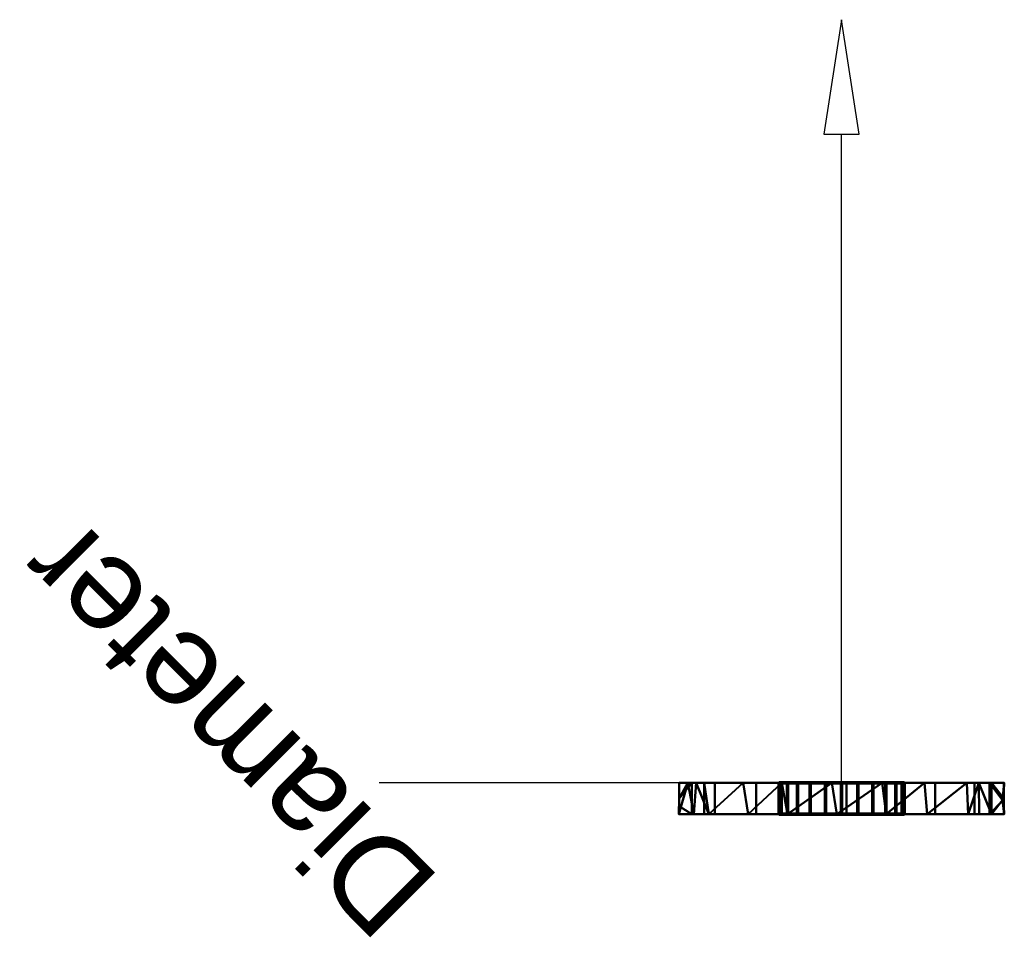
# Model space of a CAD drawing. Header units: millimetres. Extents: x -131 to 74, y -108 to 122.
import ezdxf

# ---------------------------------------------------------------- set-up
doc = ezdxf.new("R2010")
doc.units = ezdxf.units.MM
doc.layers.add('P-SANR-FIXT', color=6, linetype='Continuous', lineweight=30)
doc.styles.add('Arial', font='arial.ttf', dxfattribs={"height": 14.6304})

# ---------------------------------------------------------------- blocks, each defined once
blk = doc.blocks.new('FFAST703-601500BV0 - 3D_FFAST703-601500BV0_D0_ipt-106888-View 1')
at = {"layer": 'P-SANR-FIXT', "lineweight": 40}
mesh = blk.add_polyface(dxfattribs=at)
corners = [(-25.95, 1.63, -0.5), (-25.95, 1.63, 0.75), (-25.95, 1.63, 2), (-25.95, 1.63, 3.25), (-25.95, 1.63, 4.5), (-20.24, 16.32, 4.5), (-7.1, 25.01, 4.5), (8.65, 24.52, 4.5), (21.22, 15.02, 4.5), (26, 0, 4.5), (25.99, -0.82, 4.5), (25.95, -1.63, 4.5), (25.95, -1.63, 3.25), (25.95, -1.63, 2), (25.95, -1.63, 0.75), (25.95, -1.63, -0.5), (25.99, -0.82, -0.5), (26, 0, -0.5), (21.22, 15.02, -0.5), (8.65, 24.52, -0.5), (-7.1, 25.01, -0.5), (-20.24, 16.32, -0.5), (-21.98, 11.84, -0.5), (-21.98, 11.84, 4.5), (-23.96, 6.74, -0.5), (-23.96, 6.74, 4.5), (23.61, 7.51, 4.5), (23.61, 7.51, -0.5), (25.69, 3.99, 2.29), (14.94, 19.77, 4.5), (14.94, 19.77, -0.5), (0.78, 24.77, 4.5), (0.78, 24.77, -0.5), (-13.67, 20.67, 4.5), (-13.67, 20.67, -0.5)]
mesh.append_faces([[corners[k] for k in face] for face in [(12, 10, 11)]], dxfattribs={"vtx0": -1})
mesh.append_faces([[corners[k] for k in face] for face in [(17, 14, 16)]], dxfattribs={"vtx0": -1, "vtx1": -1})
mesh.append_faces([[corners[k] for k in face] for face in [(17, 28, 14), (27, 26, 28), (9, 12, 28)]], dxfattribs={"vtx0": -1, "vtx1": -1, "vtx2": -1})
mesh.append_faces([[corners[k] for k in face] for face in [(25, 24, 2, 3)]], dxfattribs={"vtx0": -1, "vtx1": -1, "vtx3": -1})
mesh.append_faces([[corners[k] for k in face] for face in [(18, 8, 26, 27), (23, 22, 24, 25), (12, 9, 10), (28, 17, 27), (19, 7, 29, 30), (20, 6, 31, 32), (6, 20, 34, 33), (5, 21, 22, 23), (21, 5, 33, 34), (32, 31, 7, 19), (8, 18, 30, 29), (28, 26, 9)]], dxfattribs={"vtx0": -1, "vtx2": -1})
mesh.append_faces([[corners[k] for k in face] for face in [(28, 12, 13, 14)]], dxfattribs={"vtx0": -1, "vtx3": -1})
mesh.append_faces([[corners[k] for k in face] for face in [(1, 2, 24, 0)]], dxfattribs={"vtx1": -1})
mesh.append_faces([[corners[k] for k in face] for face in [(14, 15, 16), (3, 4, 25)]], dxfattribs={"vtx2": -1})
mesh = blk.add_polyface(dxfattribs=at)
corners = [(-25.95, 1.63, 4.5), (-25.95, 1.63, 3.25), (-25.95, 1.63, 2), (-25.95, 1.63, 0.75), (-25.95, 1.63, -0.5), (-21.95, -13.93, -0.5), (-9.57, -24.17, -0.5), (6.47, -25.18, -0.5), (20.03, -16.57, -0.5), (25.95, -1.63, -0.5), (25.95, -1.63, 0.75), (25.95, -1.63, 2), (25.95, -1.63, 3.25), (25.95, -1.63, 4.5), (20.24, -16.32, 4.5), (7.1, -25.01, 4.5), (-8.65, -24.52, 4.5), (-21.22, -15.02, 4.5), (-26, 0, 4.5), (-25.99, 0.82, 4.5), (-23.23, -8.97, -0.5), (-23.61, -7.51, 4.5), (21.98, -11.84, 4.5), (21.92, -11.81, -0.5), (-24.59, -3.67, -0.5), (23.96, -6.74, 4.5), (23.93, -6.72, -0.5), (13.67, -20.67, 4.5), (13.25, -20.88, -0.5), (-1.55, -24.68, -0.5), (-0.78, -24.77, 4.5), (-14.94, -19.77, 4.5), (-15.76, -19.05, -0.5)]
mesh.append_faces([[corners[k] for k in face] for face in [(24, 2, 3, 4)]], dxfattribs={"vtx0": -1})
mesh.append_faces([[corners[k] for k in face] for face in [(6, 31, 32), (22, 23, 25), (2, 18, 1), (14, 23, 22), (8, 27, 28), (17, 32, 31), (28, 15, 7), (7, 30, 29), (15, 28, 27)]], dxfattribs={"vtx0": -1, "vtx1": -1})
mesh.append_faces([[corners[k] for k in face] for face in [(2, 24, 18), (26, 11, 25)]], dxfattribs={"vtx0": -1, "vtx1": -1, "vtx2": -1})
mesh.append_faces([[corners[k] for k in face] for face in [(21, 24, 20), (1, 18, 19), (20, 17, 21), (8, 14, 27), (16, 6, 29), (6, 16, 31), (7, 15, 30)]], dxfattribs={"vtx0": -1, "vtx2": -1})
mesh.append_faces([[corners[k] for k in face] for face in [(0, 1, 19)]], dxfattribs={"vtx1": -1})
mesh.append_faces([[corners[k] for k in face] for face in [(21, 18, 24), (20, 5, 17), (5, 32, 17), (30, 16, 29), (8, 23, 14), (23, 26, 25)]], dxfattribs={"vtx1": -1, "vtx2": -1})
mesh.append_faces([[corners[k] for k in face] for face in [(12, 13, 25, 11)]], dxfattribs={"vtx2": -1})
mesh.append_faces([[corners[k] for k in face] for face in [(26, 9, 10, 11)]], dxfattribs={"vtx3": -1})
blk = doc.blocks.new('FFAST703-601500BV0 - Winston Exposed B_S Mono _2 ways tap_-106889-View 1')
at = {"extrusion": (0, -1, 0)}
blk.add_blockref('FFAST703-601500BV0 - 3D_FFAST703-601500BV0_D0_ipt-106888-View 1', (0, 0), dxfattribs=at)

msp = doc.modelspace()

# ---------------------------------------------------------------- linework, layer by layer
at = {"color": 5, "lineweight": 30}
msp.add_line((0, 0), (0, 103.63), dxfattribs=at)
at = {"color": 1, "lineweight": 30}
for p, q in [((-48.02, 0, 22.99), (-73.9, 0, -2.89)), ((-48.02, 0, 2.89), (-73.9, 0, -22.99)), ((-12.19, 0, 10.05), (-73.15, 0, 10.05)), ((-12.19, 0, -10.05), (-73.15, 0, -10.05)), ((-60.96, 0, -10.05), (-60.96, 0, 10.05))]:
    msp.add_line(p, q, dxfattribs=at)
at = {"color": 94, "lineweight": 30}
for p, q in [((10.05, 0), (-10.05, 0)), ((0, 0, -10.05), (0, 0, 10.05))]:
    msp.add_line(p, q, dxfattribs=at)
at = {"color": 5, "lineweight": 30}
msp.add_polyline3d([(0, 121.92, 0), (-2.83, 103.63, 2.83), (2.83, 103.63, -2.83), (0, 121.92, 0)], dxfattribs=at)
at = {"color": 94, "lineweight": 30, "extrusion": (0, 1, 0)}
msp.add_circle((0, 0), 10.05, dxfattribs=at)

# ---------------------------------------------------------------- block references
at = {"layer": 'P-SANR-FIXT', "lineweight": 40}
msp.add_blockref('FFAST703-601500BV0 - Winston Exposed B_S Mono _2 ways tap_-106889-View 1', (0, -0.5), dxfattribs=at)

# ---------------------------------------------------------------- meshes
at = {"color": 8, "lineweight": 70}
mesh = msp.add_polyface(dxfattribs=at)
corners = [(-10, 0), (-9.66, 0, 2.59), (-8.66, 0, 5), (-7.07, 0, 7.07), (-5, 0, 8.66), (-2.59, 0, 9.66), (0, 0, 10), (2.59, 0, 9.66), (5, 0, 8.66), (7.07, 0, 7.07), (8.66, 0, 5), (9.66, 0, 2.59), (10, 0), (9.66, 0, -2.59), (8.66, 0, -5), (7.07, 0, -7.07), (5, 0, -8.66), (2.59, 0, -9.66), (0, 0, -10), (-2.59, 0, -9.66), (-5, 0, -8.66), (-7.07, 0, -7.07), (-8.66, 0, -5), (-9.66, 0, -2.59)]
mesh.append_faces([[corners[k] for k in face] for face in [(0, 17, 19, 23)]], dxfattribs={"vtx0": -1, "vtx1": -1, "vtx2": -1, "color": 8})
mesh.append_faces([[corners[k] for k in face] for face in [(23, 19, 20)]], dxfattribs={"vtx0": -1, "vtx2": -1, "color": 8})
mesh.append_faces([[corners[k] for k in face] for face in [(4, 8, 9, 11), (0, 11, 12, 17)]], dxfattribs={"vtx0": -1, "vtx2": -1, "vtx3": -1, "color": 8})
mesh.append_faces([[corners[k] for k in face] for face in [(3, 4, 1, 2)]], dxfattribs={"vtx1": -1, "color": 8})
mesh.append_faces([[corners[k] for k in face] for face in [(0, 1, 4, 11)]], dxfattribs={"vtx1": -1, "vtx2": -1, "vtx3": -1, "color": 8})
mesh.append_faces([[corners[k] for k in face] for face in [(9, 10, 11), (4, 5, 6), (15, 16, 17, 14), (21, 22, 23, 20), (17, 18, 19)]], dxfattribs={"vtx2": -1, "color": 8})
mesh.append_faces([[corners[k] for k in face] for face in [(6, 7, 8, 4), (12, 13, 14, 17)]], dxfattribs={"vtx2": -1, "vtx3": -1, "color": 8})
mesh = msp.add_polyface(dxfattribs=at)
corners = [(10, -5), (9.66, -5, -2.59), (8.66, -5, -5), (7.07, -5, -7.07), (5, -5, -8.66), (2.59, -5, -9.66), (0, -5, -10), (-2.59, -5, -9.66), (-5, -5, -8.66), (-7.07, -5, -7.07), (-8.66, -5, -5), (-9.66, -5, -2.59), (-10, -5), (-10, 0), (-9.66, 0, -2.59), (-8.66, 0, -5), (-7.07, 0, -7.07), (-5, 0, -8.66), (-2.59, 0, -9.66), (0, 0, -10), (2.59, 0, -9.66), (5, 0, -8.66), (7.07, 0, -7.07), (8.66, 0, -5), (9.66, 0, -2.59), (10, 0)]
mesh.append_faces([[corners[k] for k in face] for face in [(13, 14, 11, 12), (0, 1, 24, 25)]], dxfattribs={"vtx1": -1, "color": 8})
mesh.append_faces([[corners[k] for k in face] for face in [(14, 15, 10, 11), (16, 17, 8, 9), (15, 16, 9, 10), (17, 18, 7, 8), (6, 7, 18, 19), (19, 20, 5, 6), (20, 21, 4, 5), (22, 23, 2, 3), (21, 22, 3, 4), (23, 24, 1, 2)]], dxfattribs={"vtx1": -1, "vtx3": -1, "color": 8})
mesh = msp.add_polyface(dxfattribs=at)
corners = [(-10, -5), (-9.66, -5, 2.59), (-8.66, -5, 5), (-7.07, -5, 7.07), (-5, -5, 8.66), (-2.59, -5, 9.66), (0, -5, 10), (2.59, -5, 9.66), (5, -5, 8.66), (7.07, -5, 7.07), (8.66, -5, 5), (9.66, -5, 2.59), (10, -5), (10, 0), (9.66, 0, 2.59), (8.66, 0, 5), (7.07, 0, 7.07), (5, 0, 8.66), (2.59, 0, 9.66), (0, 0, 10), (-2.59, 0, 9.66), (-5, 0, 8.66), (-7.07, 0, 7.07), (-8.66, 0, 5), (-9.66, 0, 2.59), (-10, 0)]
mesh.append_faces([[corners[k] for k in face] for face in [(13, 14, 11, 12), (0, 1, 24, 25)]], dxfattribs={"vtx1": -1, "color": 8})
mesh.append_faces([[corners[k] for k in face] for face in [(14, 15, 10, 11), (16, 17, 8, 9), (15, 16, 9, 10), (17, 18, 7, 8), (6, 7, 18, 19), (19, 20, 5, 6), (20, 21, 4, 5), (22, 23, 2, 3), (21, 22, 3, 4), (23, 24, 1, 2)]], dxfattribs={"vtx1": -1, "vtx3": -1, "color": 8})
mesh = msp.add_polyface(dxfattribs=at)
corners = [(-10, -5), (-9.66, -5, -2.59), (-8.66, -5, -5), (-7.07, -5, -7.07), (-5, -5, -8.66), (-2.59, -5, -9.66), (0, -5, -10), (2.59, -5, -9.66), (5, -5, -8.66), (7.07, -5, -7.07), (8.66, -5, -5), (9.66, -5, -2.59), (10, -5), (9.66, -5, 2.59), (8.66, -5, 5), (7.07, -5, 7.07), (5, -5, 8.66), (2.59, -5, 9.66), (0, -5, 10), (-2.59, -5, 9.66), (-5, -5, 8.66), (-7.07, -5, 7.07), (-8.66, -5, 5), (-9.66, -5, 2.59)]
mesh.append_faces([[corners[k] for k in face] for face in [(7, 0, 5, 6), (20, 23, 18, 19)]], dxfattribs={"vtx0": -1, "vtx1": -1, "color": 8})
mesh.append_faces([[corners[k] for k in face] for face in [(0, 13, 16, 23)]], dxfattribs={"vtx0": -1, "vtx1": -1, "vtx2": -1, "color": 8})
mesh.append_faces([[corners[k] for k in face] for face in [(1, 4, 5, 0)]], dxfattribs={"vtx0": -1, "vtx2": -1, "color": 8})
mesh.append_faces([[corners[k] for k in face] for face in [(7, 12, 13, 0)]], dxfattribs={"vtx0": -1, "vtx2": -1, "vtx3": -1, "color": 8})
mesh.append_faces([[corners[k] for k in face] for face in [(21, 22, 23, 20)]], dxfattribs={"vtx2": -1, "color": 8})
mesh.append_faces([[corners[k] for k in face] for face in [(10, 11, 12, 7), (16, 17, 18, 23)]], dxfattribs={"vtx2": -1, "vtx3": -1, "color": 8})
mesh.append_faces([[corners[k] for k in face] for face in [(7, 8, 9, 10), (1, 2, 3, 4), (13, 14, 15, 16)]], dxfattribs={"vtx3": -1, "color": 8})

# ---------------------------------------------------------------- next in the draw order: texts
at = {"color": 5, "lineweight": 30, "insert": (-103.46, 3.44, 33.75), "char_height": 14.63, "width": 99.2058, "attachment_point": 2, "rotation": 135, "line_spacing_factor": 0.941778, "style": 'Arial', "bg_fill": 3, "box_fill_scale": 1.25, "bg_fill_color": 256, "bg_fill_true_color": 13158600, "bg_fill_transparency": 0}
msp.add_mtext('Diameter', dxfattribs=at)

doc.saveas('drawing.dxf')
